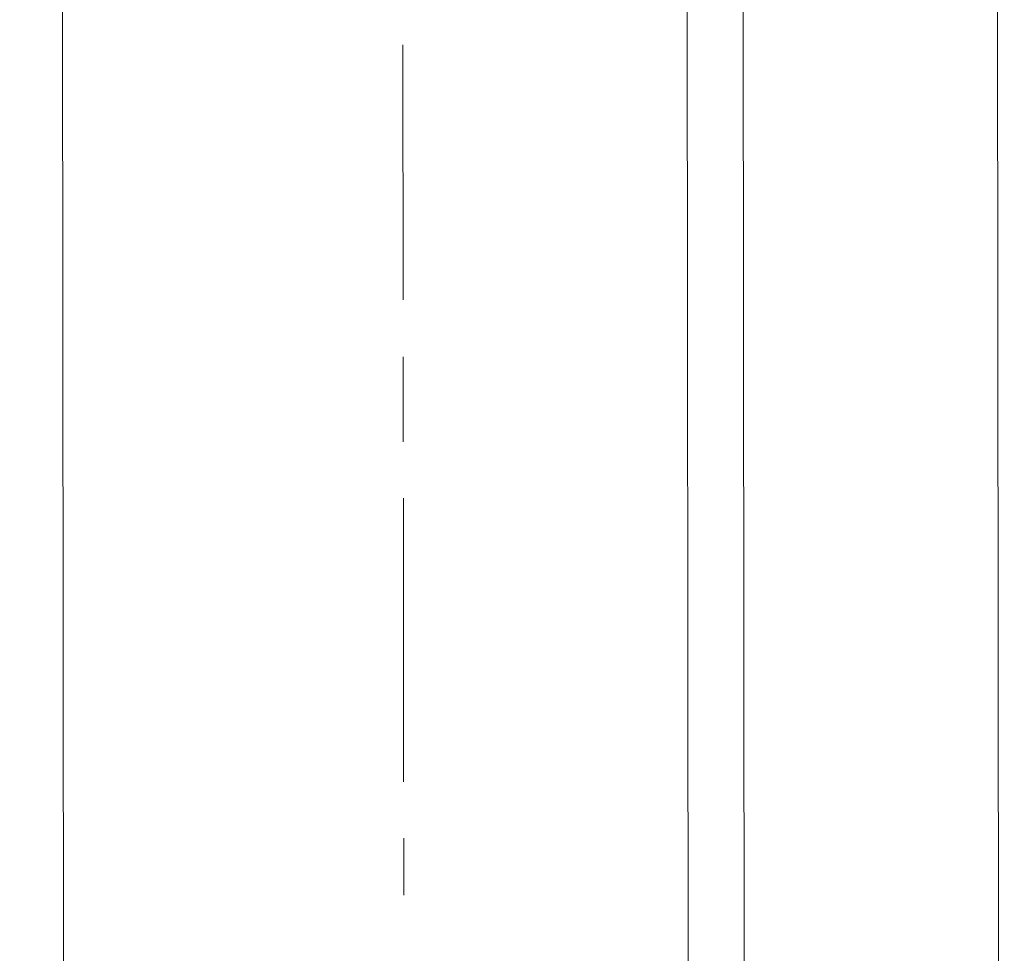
# Model space of a CAD drawing. Header units: inches. Extents: x -5850 to 5646, y 8947 to 13007.
# Tile 107 of 256: x -4093 to -4078, y 10598 to 10612. Entities that reach past the tile are written whole.
import ezdxf

# ---------------------------------------------------------------- set-up
doc = ezdxf.new("R2010")
doc.units = ezdxf.units.IN
doc.header["$MEASUREMENT"] = 0
doc.layers.add('at_Entity', color=7, linetype='Continuous')

msp = doc.modelspace()

# ---------------------------------------------------------------- linework, layer by layer
at = {"layer": 'at_Entity', "color": 7, "lineweight": 20}
for p, q in [((-4082.906, 10561.097), (-4083.653, 11398.29)), ((-4079.025, 11398.294), (-4078.223, 10500.273)), ((-4092.218, 10561.089), (-4092.903, 11328.164)), ((-4082.015, 10500.27), (-4082.754, 11328.173))]:
    msp.add_line(p, q, dxfattribs=at)
at = {"layer": 'at_Entity', "color": 3, "lineweight": 20}
for p, q in [((-4087.189, 10611.783), (-4087.186, 10607.98)), ((-4087.185, 10607.132), (-4087.184, 10605.866)), ((-4087.183, 10605.024), (-4087.179, 10600.797)), ((-4087.178, 10599.955), (-4087.178, 10599.107))]:
    msp.add_line(p, q, dxfattribs=at)

doc.saveas('drawing.dxf')
